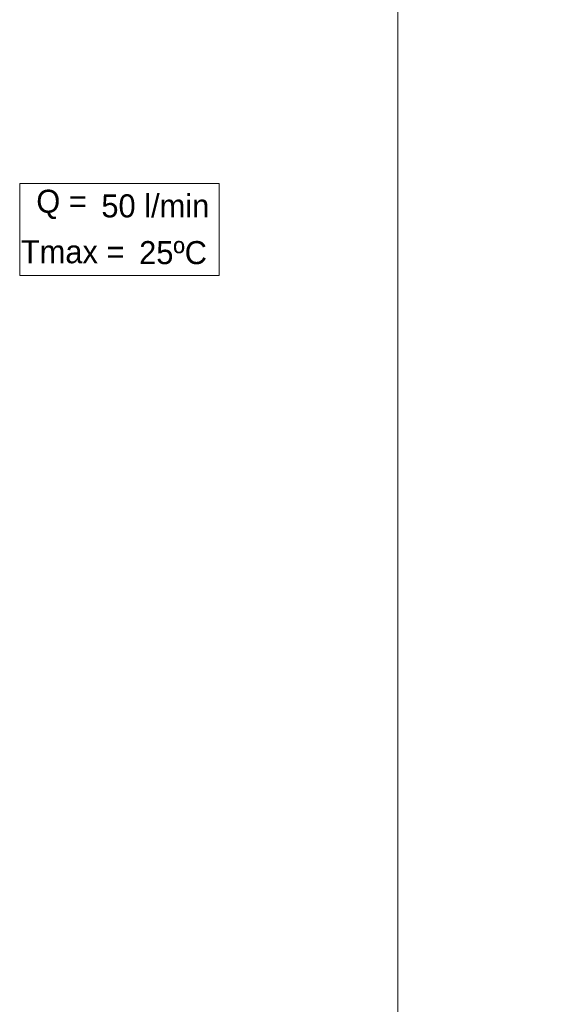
# Model space of a CAD drawing. Header units: millimetres. Extents: x 0 to 138, y 0 to 47.
# Tile 120 of 165: x 41.58 to 43.72, y 5.64 to 9.67. Entities that reach past the tile are written whole.
import ezdxf

# ---------------------------------------------------------------- set-up
doc = ezdxf.new("R2010")
doc.units = ezdxf.units.MM
doc.layers.add('PDF_Geomertry', color=7, linetype='Continuous')
doc.layers.add('PDF_Text', color=7, linetype='Continuous')
doc.styles.add('PDF Arial', font='txt')

msp = doc.modelspace()

# ---------------------------------------------------------------- linework, layer by layer
at = {"layer": 'PDF_Geomertry', "lineweight": 15}
msp.add_lwpolyline([(43.7168, 4.5471), (43.7168, 4.6729), (43.7168, 4.9207), (43.5057, 4.9207), (43.1285, 4.9207), (43.1285, 5.2979), (43.1285, 22.1438)], dxfattribs=at)
msp.add_lwpolyline([(41.5793, 8.6235), (42.3965, 8.6235), (42.3965, 9.0012), (41.5793, 9.0012), (41.5793, 8.6235)], close=True, dxfattribs=at)

# ---------------------------------------------------------------- texts
at = {"layer": 'PDF_Text', "char_height": 0.09445, "attachment_point": 7, "style": 'PDF Arial'}
for s, insert in [('Q =', (41.6474, 8.855)), ('50 l/min', (41.914, 8.8607)), ('25ºC', (42.0688, 8.6691)), ('Tmax =', (41.584, 8.6728))]:
    msp.add_mtext(s, dxfattribs=dict(at, insert=insert))

doc.saveas('drawing.dxf')
